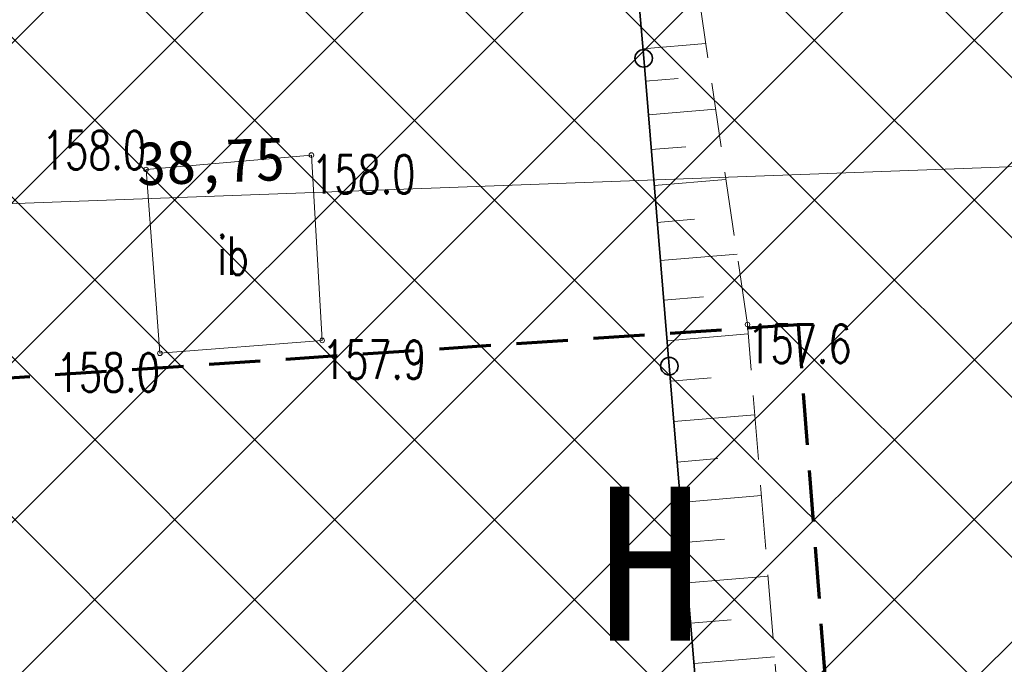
# Model space of a CAD drawing. Header units: feet. Extents: x 7493042 to 7493387, y 5986509 to 5986725.
# Tile 43 of 73: x 7493215 to 7493235, y 5986675 to 5986687. Entities that reach past the tile are written whole.
import ezdxf
from ezdxf.enums import TextEntityAlignment as Align

# ---------------------------------------------------------------- set-up
doc = ezdxf.new("R2010")
doc.units = ezdxf.units.FT
doc.header["$MEASUREMENT"] = 0
for name, pattern in [('1_1', [0]), ('1_OTDI', [0]), ('1_OTRK', [1.75, 1.25, -0.5]), ('1_OTRKG', [1.75, 1.25, -0.5]), ('2', [1.5, 1, -0.5])]:
    doc.linetypes.add(name, pattern=pattern)
doc.layers.get('0').update_dxf_attribs({"color": 250, "linetype": 'CONTINUOUS', "lineweight": 100})
doc.layers.get('Defpoints').update_dxf_attribs({"linetype": 'CONTINUOUS'})
for name, color, linetype, lineweight in [('_k_kreskowanie', 250, 'CONTINUOUS', 5), ('_k_opis', 1, 'CONTINUOUS', 13), ('_k_wymiar', 7, 'CONTINUOUS', 13), ('_k_ściany', 7, 'CONTINUOUS', 35), ('OTD_E_T_7', 7, 'CONTINUOUS', 0), ('OTD_L_14', 7, '1_OTDI', 18), ('OTO_L_0', 7, 'CONTINUOUS', 35), ('OTR_L_1', 7, '1_OTRK', 18), ('OTR_T_1', 7, 'CONTINUOUS', 18), ('WYMIAR-ARCH', 7, 'CONTINUOUS', 9)]:
    doc.layers.add(name, color=color, linetype=linetype, lineweight=lineweight)
doc.layers.add('ZASIEG_L_0', color=7, linetype='2', lineweight=70, true_color=0x2cd341)
doc.styles.add('GENERATED_STYLE_1', font='MS Gothic.ttf')
doc.styles.get("Standard").update_dxf_attribs({"font": 'Simplex.SHX', "width": 0.75})
doc.dimstyles.new('zag 500', dxfattribs={"dimtxt": 0.85, "dimasz": 0.09, "dimexe": 1.25, "dimexo": 0.625, "dimgap": 0.1, "dimtad": 1, "dimtxsty": 'GENERATED_STYLE_1', "dimblk": 'W', "dimcen": 2.5, "dimse1": 1, "dimse2": 1, "dimclrd": 7, "dimclrt": 256, "dimadec": 0, "dimazin": 0, "dimtfac": 1, "dimtmove": 0, "dimatfit": 0, "dimfxl": 1.25, "dimlwd": 5, "dimarcsym": 0})

# ---------------------------------------------------------------- blocks, each defined once
blk = doc.blocks.new('2_OTRN')
at = {"linetype": 'Continuous'}
blk.add_circle((0, 0), 0.045, dxfattribs=at)
blk = doc.blocks.new('W')
at = {"layer": 'WYMIAR-ARCH'}
h = blk.add_hatch(color=256, dxfattribs=at)
h.paths.add_polyline_path([(0, 0.76), (0, 0), (0.65, 0), (2.98, 2.33), (2.27, 3.04)])
h.paths.add_polyline_path([(-0.56, 0.21), (-0.76, 0), (0, 0), (0, 0.76)])
h.paths.add_polyline_path([(0, -0.65), (0.15, -0.5), (0.65, 0), (0, 0)])
h.paths.add_polyline_path([(0, 0), (-0.76, 0), (-3.39, -2.62), (-2.68, -3.33), (0, -0.65)])
blk.add_hatch(color=256, dxfattribs=at).paths.add_polyline_path([(-0.76, 0), (-3.39, -2.62), (-2.68, -3.33), (0, -0.65), (0, 0)])
for p, q in [((0, -7), (0, 7)), ((-0.56, 0.21), (2.27, 3.04)), ((0.15, -0.5), (2.98, 2.33)), ((2.27, 3.04), (2.98, 2.33)), ((-8, 0), (8, 0)), ((-0.56, 0.21), (-3.39, -2.62)), ((0.15, -0.5), (-2.68, -3.33)), ((-3.39, -2.62), (-2.68, -3.33))]:
    blk.add_line(p, q, dxfattribs=at)
blk = doc.blocks.new('*D550')
at = {"layer": '_k_wymiar', "color": 7, "lineweight": 5, "transparency": 16777216}
blk.add_line((39.941, 54.33), (78.507, 54.33), dxfattribs=at)
at = {"layer": 'Defpoints', "color": 0, "transparency": 16777216}
for p in [(78.597, 54.33), (39.851, 38.365), (78.597, 38.365)]:
    blk.add_point(p, dxfattribs=at)
at = {"layer": '_k_wymiar', "color": 7, "lineweight": 5, "transparency": 16777216, "xscale": 0.09, "yscale": 0.09, "zscale": 0.09, "rotation": 180}
blk.add_blockref('W', (39.851, 54.33), dxfattribs=at)
at = {"layer": '_k_wymiar', "color": 7, "lineweight": 5, "transparency": 16777216, "xscale": 0.09, "yscale": 0.09, "zscale": 0.09}
blk.add_blockref('W', (78.597, 54.33), dxfattribs=at)
at = {"layer": '_k_wymiar', "transparency": 16777216, "insert": (59.224, 54.909), "char_height": 0.85, "attachment_point": 5, "style": 'GENERATED_STYLE_1'}
blk.add_mtext('38,75', dxfattribs=at)
blk = doc.blocks.new('st_arch')
at = {"layer": '_k_kreskowanie'}
h = blk.add_hatch(dxfattribs=at)
h.set_pattern_fill('ANSI37', color=251, scale=1.5)
h.paths.add_polyline_path([(-3.6519, -0.1649, 0.183131), (-4.9309, 1.7327), (-7.9999, 1.4512), (-7.2815, -6.544, 0.100443), (-5.455, -6.3739, 0.230992), (-3.6213, -4.32, 0.103815)])
blk = doc.blocks.new('dz_89')
at = {"layer": '_k_opis', "color": 1, "insert": (66.513, 48.397), "char_height": 3, "attachment_point": 1, "rotation": 357.8731, "style": 'GENERATED_STYLE_1'}
blk.add_mtext_dynamic_manual_height_columns('{\\fMS Gothic|b1|i0|c238|p49;H}', width=3.91767, gutter_width=12.5, heights=[0], dxfattribs=at)
at = {"layer": '_k_wymiar'}
dim = blk.add_linear_dim(base=(78.597, 54.33), p1=(39.851, 38.365), p2=(78.597, 38.365), angle=180, dimstyle='zag 500', override={"dimtmove": 1}, dxfattribs=at)
dim.commit()
dim.dimension.update_dxf_attribs({"geometry": '*D550', "text_midpoint": (59.224, 54.909)})

msp = doc.modelspace()

# ---------------------------------------------------------------- linework, layer by layer
at = {"layer": 'OTD_L_14', "linetype": '1_OTDI'}
for p, q in [((7493221.03, 5986684.42), (7493217.81, 5986684.14)), ((7493221.24, 5986680.81), (7493221.03, 5986684.42)), ((7493217.81, 5986684.14), (7493218.08, 5986680.56)), ((7493218.08, 5986680.56), (7493221.24, 5986680.81))]:
    msp.add_line(p, q, dxfattribs=at)
at = {"layer": 'OTO_L_0'}
for p, q in [((7493227.499, 5986686.305), (7493227, 5986692.3)), ((7493227.998, 5986680.309), (7493227.499, 5986686.305)), ((7493228.498, 5986674.314), (7493227.998, 5986680.309))]:
    msp.add_line(p, q, dxfattribs=at)
for centre in [(7493227.499, 5986686.305), (7493227.998, 5986680.309)]:
    msp.add_circle(centre, 0.17, dxfattribs=at)
at = {"layer": 'OTR_L_1', "linetype": '1_OTRK'}
for p, q in [((7493229.52, 5986681.12), (7493227.67, 5986693.61)), ((7493230.73, 5986666.28), (7493229.52, 5986681.12))]:
    msp.add_line(p, q, dxfattribs=at)
at = {"layer": 'OTR_L_1', "linetype": '1_OTRKG'}
msp.add_line((7493227, 5986692.3), (7493229.12, 5986666.84), dxfattribs=at)
at = {"layer": 'OTR_L_1', "linetype": '1_1'}
for p, q in [((7493227.484, 5986686.491), (7493228.709, 5986686.593)), ((7493227.536, 5986685.858), (7493228.17, 5986685.91)), ((7493227.591, 5986685.204), (7493228.899, 5986685.312)), ((7493227.647, 5986684.528), (7493228.323, 5986684.584)), ((7493227.705, 5986683.83), (7493229.101, 5986683.946)), ((7493227.765, 5986683.109), (7493228.487, 5986683.169)), ((7493227.827, 5986682.364), (7493229.317, 5986682.488)), ((7493227.891, 5986681.594), (7493228.661, 5986681.658)), ((7493227.957, 5986680.805), (7493229.535, 5986680.936)), ((7493228.023, 5986680.017), (7493228.811, 5986680.082)), ((7493228.088, 5986679.229), (7493229.663, 5986679.36)), ((7493228.154, 5986678.442), (7493228.941, 5986678.508)), ((7493228.219, 5986677.656), (7493229.792, 5986677.787)), ((7493228.285, 5986676.871), (7493229.07, 5986676.936)), ((7493228.35, 5986676.086), (7493229.92, 5986676.217)), ((7493228.415, 5986675.302), (7493229.2, 5986675.367)), ((7493228.481, 5986674.518), (7493230.048, 5986674.649))]:
    msp.add_line(p, q, dxfattribs=at)
at = {"layer": 'ZASIEG_L_0', "linetype": '2'}
for p, q in [((7493230.511, 5986681.114), (7493148.664, 5986675.586)), ((7493238.489, 5986577.075), (7493230.511, 5986681.114))]:
    msp.add_line(p, q, dxfattribs=at)

# ---------------------------------------------------------------- block references
at = {"layer": '_k_ściany', "color": 4, "xscale": 11.74033149, "yscale": 11.74033149, "zscale": 11.74033149, "rotation": 270}
msp.add_blockref('st_arch', (7493229.552, 5986601.525), dxfattribs=at)
at = {"layer": 'OTR_T_1'}
for p in [(7493221.03, 5986684.42), (7493217.81, 5986684.14), (7493229.52, 5986681.12), (7493221.24, 5986680.81), (7493218.08, 5986680.56)]:
    msp.add_blockref('2_OTRN', p, dxfattribs=at)

# ---------------------------------------------------------------- texts
at = {"layer": 'OTD_E_T_7', "lineweight": 9, "width": 0.7}
msp.add_text('ib', height=0.75, dxfattribs=at).set_placement((7493219.508, 5986682.478), align=Align.MIDDLE)
at = {"layer": 'OTR_T_1', "lineweight": 9, "width": 0.7}
msp.add_text('158.0', height=0.75, dxfattribs=at).set_placement((7493217.81, 5986684.14), align=Align.RIGHT)
for s, p in [('158.0', (7493221.03, 5986684.42)), ('157.6', (7493229.52, 5986681.12)), ('157.9', (7493221.24, 5986680.81))]:
    msp.add_text(s, height=0.75, dxfattribs=at).set_placement(p, align=Align.TOP_LEFT)
msp.add_text('158.0', height=0.75, dxfattribs=at).set_placement((7493218.08, 5986680.56), align=Align.TOP_RIGHT)

# ---------------------------------------------------------------- next in the draw order: block references
at = {"layer": '_k_ściany', "rotation": 2.126854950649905}
msp.add_blockref('dz_89', (7493161.929, 5986627.127), dxfattribs=at)

doc.saveas('drawing.dxf')
